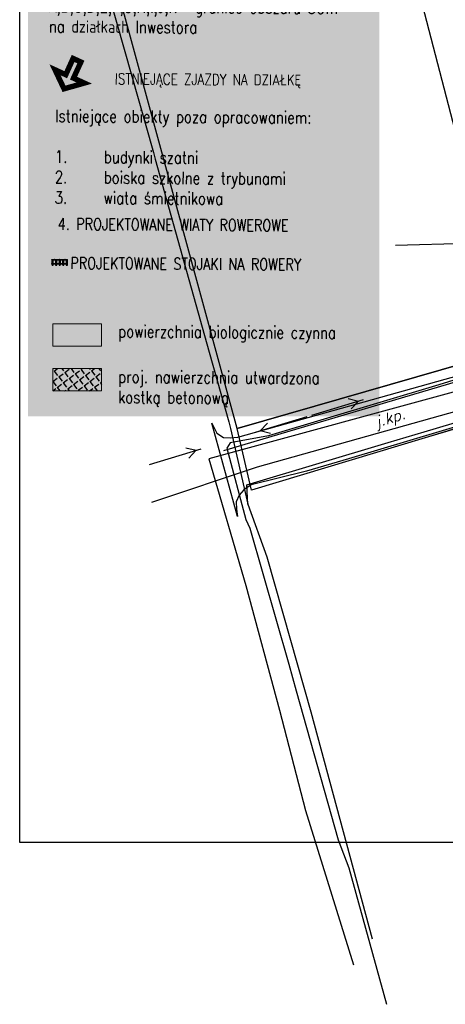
# Model space of a CAD drawing. Extents: x 1945528 to 1977779, y 1674768 to 1697044.
# Tile 1 of 23: x 1952077 to 1956018, y 1674768 to 1683882. Entities that reach past the tile are written whole.
import ezdxf

# ---------------------------------------------------------------- set-up
doc = ezdxf.new("R2010")
doc.units = 0
doc.header["$MEASUREMENT"] = 0
for name, pattern in [('4001', [0]), ('4002', [2000, 1000, -1000]), ('4003', [3000, 2000, -1000]), ('DASHED2', [0.375, 0.25, -0.125])]:
    doc.linetypes.add(name, pattern=pattern)
for name, color, linetype in [('-kis_wym', 7, 'Continuous'), ('DROGI', 135, 'Continuous'), ('DZIALKI', 7, 'Continuous'), ('LINIE_NAPOWIETRZNE', 184, 'Continuous'), ('ODGIK_1', 7, 'Continuous'), ('OPIS', 2, 'Continuous'), ('OPIS PROJ', 2, 'Continuous'), ('RZEZBA', 8, 'Continuous'), ('SYSTEM', 7, 'Continuous'), ('UZ_ENERGIA', 10, 'Continuous'), ('UZ_GAZ', 54, 'Continuous'), ('UZ_KANALIZACJA', 14, 'Continuous'), ('UZ_TELEKOMUNIKACJA', 210, 'Continuous'), ('UZ_WODA', 140, 'Continuous'), ('UZYTKI', 7, 'Continuous')]:
    doc.layers.add(name, color=color, linetype=linetype)
for name, color, linetype, lineweight in [('03', 3, 'Continuous', 18), ('sc', 4, 'Continuous', 30), ('ZIELEN', 82, 'Continuous', 0)]:
    doc.layers.add(name, color=color, linetype=linetype, lineweight=lineweight)
doc.layers.add('area', color=6, linetype='Continuous', plot=False)
doc.styles.add('romans', font='romans.shx', dxfattribs={"width": 0.8})
doc.styles.get("Standard").update_dxf_attribs({"font": 'txt', "bigfont": 'BIGFONT.SHX'})

# ---------------------------------------------------------------- blocks, each defined once
blk = doc.blocks.new('st5')
at = {"color": 7, "linetype": 'Continuous', "lineweight": 25}
for p, q in [((-144, -3), (-144, 0)), ((-144, 0), (0, 0)), ((-144, -3), (0, -3)), ((-144, -41), (-144, -38)), ((-144, -38), (0, -38)), ((-144, -41), (0, -41)), ((-143, -3), (-143, -4.9)), ((-143, -4.9), (-143, -33.5)), ((-143, -33.5), (-143, -36.2)), ((-143, -36.2), (-143, -38)), ((-143, -41), (-143, -52.8)), ((-143, -52.8), (-143, -53.5)), ((-141.2, -4.9), (-141.2, -3)), ((-141.2, -33.5), (-141.2, -4.9)), ((-141.2, -36.2), (-141.2, -33.5)), ((-141.2, -38), (-141.2, -36.2)), ((-141.2, -52.8), (-141.2, -41)), ((-141.2, -53.3), (-141.2, -52.8)), ((-134.8, -52.9), (-141.2, -52.9)), ((-141.2, -54.1), (-141.2, -53.3)), ((-141.2, -54.1), (-134.8, -54.1)), ((-134.8, -3), (-134.8, -4.9)), ((-134.8, -4.9), (-134.8, -33.5)), ((-134.8, -33.5), (-134.8, -36.2)), ((-134.8, -36.2), (-134.8, -38)), ((-134.8, -41), (-134.8, -52.8)), ((-134.8, -52.8), (-134.8, -53.3)), ((-134.8, -54.1), (-134.8, -53.3)), ((-133, -4.9), (-133, -3)), ((-133, -33.5), (-133, -4.9)), ((-133, -36.2), (-133, -33.5)), ((-133, -38), (-133, -36.2)), ((-133, -52.8), (-133, -41)), ((-133, -53.5), (-133, -52.8)), ((-110.1, -3), (-110.1, -4.9)), ((-110.1, -4.9), (-110.1, -34.3)), ((-110.1, -34.3), (-110.1, -36.9)), ((-110.1, -36.9), (-110.1, -38)), ((-110.1, -41), (-110.1, -52.8)), ((-110.1, -52.8), (-110.1, -53.5)), ((-108.3, -4.9), (-108.3, -3)), ((-108.3, -34.3), (-108.3, -4.9)), ((-108.3, -36.9), (-108.3, -34.3)), ((-108.3, -38), (-108.3, -36.9)), ((-108.3, -52.8), (-108.3, -41)), ((-101.7, -52.4), (-108.3, -52.4)), ((-108.3, -52.9), (-108.3, -52.8)), ((-108.3, -53.6), (-108.3, -52.9)), ((-108.3, -53.6), (-101.7, -53.6)), ((-101.7, -3), (-101.7, -4.9)), ((-101.7, -4.9), (-101.7, -34.3)), ((-101.7, -34.3), (-101.7, -36.9)), ((-101.7, -36.9), (-101.7, -38)), ((-101.7, -41), (-101.7, -52.8)), ((-101.7, -52.8), (-101.7, -52.9)), ((-101.7, -53.6), (-101.7, -52.9)), ((-99.9, -4.9), (-99.9, -3)), ((-99.9, -34.3), (-99.9, -4.9)), ((-99.9, -36.9), (-99.9, -34.3)), ((-99.9, -38), (-99.9, -36.9)), ((-99.9, -52.8), (-99.9, -41)), ((-99.9, -53.5), (-99.9, -52.8)), ((-77.1, -3), (-77.1, -4.9)), ((-77.1, -4.9), (-77.1, -33.5)), ((-77.1, -33.5), (-77.1, -36.2)), ((-77.1, -36.2), (-77.1, -38)), ((-77.1, -41), (-77.1, -52.8)), ((-77.1, -52.8), (-77.1, -53.5)), ((-75.2, -4.9), (-75.2, -3)), ((-75.2, -33.5), (-75.2, -4.9)), ((-75.2, -36.2), (-75.2, -33.5)), ((-75.2, -38), (-75.2, -36.2)), ((-75.2, -52.8), (-75.2, -41)), ((-75.2, -53.3), (-75.2, -52.8)), ((-68.7, -52.9), (-75.2, -52.9)), ((-75.2, -54.1), (-75.2, -53.3)), ((-75.2, -54.1), (-68.7, -54.1)), ((-68.7, -3), (-68.7, -4.9)), ((-68.7, -4.9), (-68.7, -33.5)), ((-68.7, -33.5), (-68.7, -36.2)), ((-68.7, -36.2), (-68.7, -38)), ((-68.7, -41), (-68.7, -52.8)), ((-68.7, -52.8), (-68.7, -53.3)), ((-68.7, -54.1), (-68.7, -53.3)), ((-66.9, -4.9), (-66.9, -3)), ((-66.9, -33.5), (-66.9, -4.9)), ((-66.9, -36.2), (-66.9, -33.5)), ((-66.9, -38), (-66.9, -36.2)), ((-66.9, -52.8), (-66.9, -41)), ((-66.9, -53.5), (-66.9, -52.8)), ((-44, -3), (-44, -4.9)), ((-44, -4.9), (-44, -34.3)), ((-44, -34.3), (-44, -36.9)), ((-44, -36.9), (-44, -38)), ((-44, -41), (-44, -52.8)), ((-44, -52.8), (-44, -53.5)), ((-42.3, -4.9), (-42.3, -3)), ((-42.3, -34.3), (-42.3, -4.9)), ((-42.3, -36.9), (-42.3, -34.3)), ((-42.3, -38), (-42.3, -36.9)), ((-42.3, -52.8), (-42.3, -41)), ((-35.8, -52.4), (-42.3, -52.4)), ((-42.3, -52.9), (-42.3, -52.8)), ((-42.3, -53.6), (-42.3, -52.9)), ((-42.3, -53.6), (-35.8, -53.6)), ((-35.8, -3), (-35.8, -4.9)), ((-35.8, -4.9), (-35.8, -34.3)), ((-35.8, -34.3), (-35.8, -36.9)), ((-35.8, -36.9), (-35.8, -38)), ((-35.8, -41), (-35.8, -52.8)), ((-35.8, -52.8), (-35.8, -52.9)), ((-35.8, -53.6), (-35.8, -52.9)), ((-34, -4.9), (-34, -3)), ((-34, -34.3), (-34, -4.9)), ((-34, -36.9), (-34, -34.3)), ((-34, -38), (-34, -36.9)), ((-34, -52.8), (-34, -41)), ((-34, -53.5), (-34, -52.8)), ((-11.1, -3), (-11.1, -4.9)), ((-11.1, -4.9), (-11.1, -33.5)), ((-11.1, -33.5), (-11.1, -36.2)), ((-11.1, -36.2), (-11.1, -38)), ((-11.1, -41), (-11.1, -52.8)), ((-11.1, -52.8), (-11.1, -53.5)), ((-9.2, -4.9), (-9.2, -3)), ((-9.2, -33.5), (-9.2, -4.9)), ((-9.2, -36.2), (-9.2, -33.5)), ((-9.2, -38), (-9.2, -36.2)), ((-9.2, -52.8), (-9.2, -41)), ((-9.2, -53.3), (-9.2, -52.8)), ((-2.7, -52.9), (-9.2, -52.9)), ((-9.2, -54.1), (-9.2, -53.3)), ((-9.2, -54.1), (-2.7, -54.1)), ((-2.7, -3), (-2.7, -4.9)), ((-2.7, -4.9), (-2.7, -33.5)), ((-2.7, -33.5), (-2.7, -36.2)), ((-2.7, -36.2), (-2.7, -38)), ((-2.7, -41), (-2.7, -52.8)), ((-2.7, -52.8), (-2.7, -53.3)), ((-2.7, -54.1), (-2.7, -53.3)), ((-0.9, -4.9), (-0.9, -3)), ((-0.9, -33.5), (-0.9, -4.9)), ((-0.9, -36.2), (-0.9, -33.5)), ((-0.9, -38), (-0.9, -36.2)), ((-0.9, -52.8), (-0.9, -41)), ((-0.9, -53.5), (-0.9, -52.8)), ((0, -3), (0, 0)), ((0, -41), (0, -38))]:
    blk.add_line(p, q, dxfattribs=at)
at = {"color": 8, "linetype": 'Continuous', "lineweight": 25, "flags": 128}
for points in [[(-143, -4.9), (-143, -4.9), (-143, -5), (-142.9, -5), (-142.8, -5.1), (-142.6, -5.1), (-142.5, -5.1), (-142.3, -5.2), (-142.1, -5.2), (-141.9, -5.2), (-141.8, -5.1), (-141.6, -5.1), (-141.5, -5.1), (-141.4, -5), (-141.3, -4.9), (-141.3, -4.9), (-141.2, -4.9)], [(-143, -33.5), (-143, -33.6), (-143, -33.7), (-142.9, -33.7), (-142.8, -33.8), (-142.6, -33.8), (-142.5, -33.8), (-142.3, -33.8), (-142.1, -33.8), (-141.9, -33.8), (-141.8, -33.8), (-141.6, -33.8), (-141.5, -33.7), (-141.4, -33.7), (-141.3, -33.6), (-141.3, -33.6), (-141.2, -33.5)], [(-143, -36.2), (-143, -36.4), (-143, -36.5), (-142.9, -36.6), (-142.8, -36.8), (-142.6, -36.9), (-142.5, -36.9), (-142.3, -37), (-142.1, -37), (-141.9, -37), (-141.8, -36.9), (-141.6, -36.8), (-141.5, -36.7), (-141.4, -36.6), (-141.3, -36.4), (-141.3, -36.3), (-141.2, -36.2)], [(-141.2, -52.8), (-141.3, -52.9), (-141.3, -53.1), (-141.4, -53.2), (-141.5, -53.3), (-141.6, -53.4), (-141.8, -53.5), (-141.9, -53.6), (-142.1, -53.6), (-142.3, -53.6), (-142.5, -53.5), (-142.6, -53.5), (-142.8, -53.4), (-142.9, -53.3), (-143, -53.1), (-143, -53), (-143, -52.8)], [(-134.8, -4.9), (-134.7, -4.9), (-134.7, -5), (-134.6, -5), (-134.5, -5.1), (-134.3, -5.1), (-134.2, -5.1), (-134, -5.2), (-133.8, -5.2), (-133.6, -5.2), (-133.5, -5.1), (-133.3, -5.1), (-133.2, -5.1), (-133.1, -5), (-133, -4.9), (-133, -4.9), (-133, -4.9)], [(-134.8, -33.5), (-134.7, -33.6), (-134.7, -33.7), (-134.6, -33.7), (-134.5, -33.8), (-134.3, -33.8), (-134.2, -33.8), (-134, -33.8), (-133.8, -33.8), (-133.6, -33.8), (-133.5, -33.8), (-133.3, -33.8), (-133.2, -33.7), (-133.1, -33.7), (-133, -33.6), (-133, -33.6), (-133, -33.5)], [(-134.8, -36.2), (-134.7, -36.4), (-134.7, -36.5), (-134.6, -36.6), (-134.5, -36.8), (-134.3, -36.9), (-134.2, -36.9), (-134, -37), (-133.8, -37), (-133.6, -37), (-133.5, -36.9), (-133.3, -36.8), (-133.2, -36.7), (-133.1, -36.6), (-133, -36.4), (-133, -36.3), (-133, -36.2)], [(-133, -52.8), (-133, -52.9), (-133, -53.1), (-133.1, -53.2), (-133.2, -53.3), (-133.3, -53.4), (-133.5, -53.5), (-133.6, -53.6), (-133.8, -53.6), (-134, -53.6), (-134.2, -53.5), (-134.3, -53.5), (-134.5, -53.4), (-134.6, -53.3), (-134.7, -53.1), (-134.7, -53), (-134.8, -52.8)], [(-110.1, -4.9), (-110, -4.9), (-110, -5), (-109.9, -5), (-109.8, -5.1), (-109.6, -5.1), (-109.5, -5.1), (-109.3, -5.2), (-109.1, -5.2), (-108.9, -5.2), (-108.8, -5.1), (-108.6, -5.1), (-108.5, -5.1), (-108.4, -5), (-108.3, -4.9), (-108.3, -4.9), (-108.3, -4.9)], [(-110.1, -34.3), (-110, -34.3), (-110, -34.4), (-109.9, -34.4), (-109.8, -34.5), (-109.6, -34.5), (-109.5, -34.5), (-109.3, -34.6), (-109.1, -34.6), (-108.9, -34.6), (-108.8, -34.5), (-108.6, -34.5), (-108.5, -34.5), (-108.4, -34.4), (-108.3, -34.4), (-108.3, -34.3), (-108.3, -34.3)], [(-110.1, -36.9), (-110, -37.1), (-110, -37.2), (-109.9, -37.4), (-109.8, -37.5), (-109.6, -37.6), (-109.5, -37.7), (-109.3, -37.7), (-109.1, -37.7), (-108.9, -37.7), (-108.8, -37.6), (-108.6, -37.5), (-108.5, -37.4), (-108.4, -37.3), (-108.3, -37.2), (-108.3, -37), (-108.3, -36.9)], [(-108.3, -52.8), (-108.3, -52.9), (-108.3, -53.1), (-108.4, -53.2), (-108.5, -53.3), (-108.6, -53.4), (-108.8, -53.5), (-108.9, -53.6), (-109.1, -53.6), (-109.3, -53.6), (-109.5, -53.5), (-109.6, -53.5), (-109.8, -53.4), (-109.9, -53.3), (-110, -53.1), (-110, -53), (-110.1, -52.8)], [(-101.7, -4.9), (-101.7, -4.9), (-101.7, -5), (-101.6, -5), (-101.5, -5.1), (-101.3, -5.1), (-101.2, -5.1), (-101, -5.2), (-100.8, -5.2), (-100.6, -5.2), (-100.5, -5.1), (-100.3, -5.1), (-100.2, -5.1), (-100.1, -5), (-100, -4.9), (-100, -4.9), (-99.9, -4.9)], [(-101.7, -34.3), (-101.7, -34.3), (-101.7, -34.4), (-101.6, -34.4), (-101.5, -34.5), (-101.3, -34.5), (-101.2, -34.5), (-101, -34.6), (-100.8, -34.6), (-100.6, -34.6), (-100.5, -34.5), (-100.3, -34.5), (-100.2, -34.5), (-100.1, -34.4), (-100, -34.4), (-100, -34.3), (-99.9, -34.3)], [(-101.7, -36.9), (-101.7, -37.1), (-101.7, -37.2), (-101.6, -37.4), (-101.5, -37.5), (-101.3, -37.6), (-101.2, -37.7), (-101, -37.7), (-100.8, -37.7), (-100.6, -37.7), (-100.5, -37.6), (-100.3, -37.5), (-100.2, -37.4), (-100.1, -37.3), (-100, -37.2), (-100, -37), (-99.9, -36.9)], [(-99.9, -52.8), (-100, -52.9), (-100, -53.1), (-100.1, -53.2), (-100.2, -53.3), (-100.3, -53.4), (-100.5, -53.5), (-100.6, -53.6), (-100.8, -53.6), (-101, -53.6), (-101.2, -53.5), (-101.3, -53.5), (-101.5, -53.4), (-101.6, -53.3), (-101.7, -53.1), (-101.7, -53), (-101.7, -52.8)], [(-77.1, -4.9), (-77, -4.9), (-77, -5), (-76.9, -5), (-76.8, -5.1), (-76.6, -5.1), (-76.5, -5.1), (-76.3, -5.2), (-76.1, -5.2), (-75.9, -5.2), (-75.8, -5.1), (-75.6, -5.1), (-75.5, -5.1), (-75.4, -5), (-75.3, -4.9), (-75.3, -4.9), (-75.2, -4.9)], [(-77.1, -33.5), (-77, -33.6), (-77, -33.7), (-76.9, -33.7), (-76.8, -33.8), (-76.6, -33.8), (-76.5, -33.8), (-76.3, -33.8), (-76.1, -33.8), (-75.9, -33.8), (-75.8, -33.8), (-75.6, -33.8), (-75.5, -33.7), (-75.4, -33.7), (-75.3, -33.6), (-75.3, -33.6), (-75.2, -33.5)], [(-77.1, -36.2), (-77, -36.4), (-77, -36.5), (-76.9, -36.6), (-76.8, -36.8), (-76.6, -36.9), (-76.5, -36.9), (-76.3, -37), (-76.1, -37), (-75.9, -37), (-75.8, -36.9), (-75.6, -36.8), (-75.5, -36.7), (-75.4, -36.6), (-75.3, -36.4), (-75.3, -36.3), (-75.2, -36.2)], [(-75.2, -52.8), (-75.3, -52.9), (-75.3, -53.1), (-75.4, -53.2), (-75.5, -53.3), (-75.6, -53.4), (-75.8, -53.5), (-75.9, -53.6), (-76.1, -53.6), (-76.3, -53.6), (-76.5, -53.5), (-76.6, -53.5), (-76.8, -53.4), (-76.9, -53.3), (-77, -53.1), (-77, -53), (-77.1, -52.8)], [(-68.7, -4.9), (-68.7, -4.9), (-68.7, -5), (-68.6, -5), (-68.5, -5.1), (-68.3, -5.1), (-68.2, -5.1), (-68, -5.2), (-67.8, -5.2), (-67.6, -5.2), (-67.5, -5.1), (-67.3, -5.1), (-67.2, -5.1), (-67.1, -5), (-67, -4.9), (-67, -4.9), (-66.9, -4.9)], [(-68.7, -33.5), (-68.7, -33.6), (-68.7, -33.7), (-68.6, -33.7), (-68.5, -33.8), (-68.3, -33.8), (-68.2, -33.8), (-68, -33.8), (-67.8, -33.8), (-67.6, -33.8), (-67.5, -33.8), (-67.3, -33.8), (-67.2, -33.7), (-67.1, -33.7), (-67, -33.6), (-67, -33.6), (-66.9, -33.5)], [(-68.7, -36.2), (-68.7, -36.4), (-68.7, -36.5), (-68.6, -36.6), (-68.5, -36.8), (-68.3, -36.9), (-68.2, -36.9), (-68, -37), (-67.8, -37), (-67.6, -37), (-67.5, -36.9), (-67.3, -36.8), (-67.2, -36.7), (-67.1, -36.6), (-67, -36.4), (-67, -36.3), (-66.9, -36.2)], [(-66.9, -52.8), (-67, -52.9), (-67, -53.1), (-67.1, -53.2), (-67.2, -53.3), (-67.3, -53.4), (-67.5, -53.5), (-67.6, -53.6), (-67.8, -53.6), (-68, -53.6), (-68.2, -53.5), (-68.3, -53.5), (-68.5, -53.4), (-68.6, -53.3), (-68.7, -53.1), (-68.7, -53), (-68.7, -52.8)], [(-44, -4.9), (-44, -4.9), (-44, -5), (-43.9, -5), (-43.8, -5.1), (-43.6, -5.1), (-43.5, -5.1), (-43.3, -5.2), (-43.1, -5.2), (-42.9, -5.2), (-42.8, -5.1), (-42.6, -5.1), (-42.5, -5.1), (-42.4, -5), (-42.3, -4.9), (-42.3, -4.9), (-42.3, -4.9)], [(-44, -34.3), (-44, -34.3), (-44, -34.4), (-43.9, -34.4), (-43.8, -34.5), (-43.6, -34.5), (-43.5, -34.5), (-43.3, -34.6), (-43.1, -34.6), (-42.9, -34.6), (-42.8, -34.5), (-42.6, -34.5), (-42.5, -34.5), (-42.4, -34.4), (-42.3, -34.4), (-42.3, -34.3), (-42.3, -34.3)], [(-44, -36.9), (-44, -37.1), (-44, -37.2), (-43.9, -37.4), (-43.8, -37.5), (-43.6, -37.6), (-43.5, -37.7), (-43.3, -37.7), (-43.1, -37.7), (-42.9, -37.7), (-42.8, -37.6), (-42.6, -37.5), (-42.5, -37.4), (-42.4, -37.3), (-42.3, -37.2), (-42.3, -37), (-42.3, -36.9)], [(-42.3, -52.8), (-42.3, -52.9), (-42.3, -53.1), (-42.4, -53.2), (-42.5, -53.3), (-42.6, -53.4), (-42.8, -53.5), (-42.9, -53.6), (-43.1, -53.6), (-43.3, -53.6), (-43.5, -53.5), (-43.6, -53.5), (-43.8, -53.4), (-43.9, -53.3), (-44, -53.1), (-44, -53), (-44, -52.8), (-44, -52.8)], [(-35.8, -4.9), (-35.7, -4.9), (-35.7, -5), (-35.6, -5), (-35.5, -5.1), (-35.3, -5.1), (-35.2, -5.1), (-35, -5.2), (-34.8, -5.2), (-34.6, -5.2), (-34.5, -5.1), (-34.3, -5.1), (-34.2, -5.1), (-34.1, -5), (-34, -4.9), (-34, -4.9), (-34, -4.9)], [(-35.8, -34.3), (-35.7, -34.3), (-35.7, -34.4), (-35.6, -34.4), (-35.5, -34.5), (-35.3, -34.5), (-35.2, -34.5), (-35, -34.6), (-34.8, -34.6), (-34.6, -34.6), (-34.5, -34.5), (-34.3, -34.5), (-34.2, -34.5), (-34.1, -34.4), (-34, -34.4), (-34, -34.3), (-34, -34.3)], [(-35.8, -36.9), (-35.7, -37.1), (-35.7, -37.2), (-35.6, -37.4), (-35.5, -37.5), (-35.3, -37.6), (-35.2, -37.7), (-35, -37.7), (-34.8, -37.7), (-34.6, -37.7), (-34.5, -37.6), (-34.3, -37.5), (-34.2, -37.4), (-34.1, -37.3), (-34, -37.2), (-34, -37), (-34, -36.9)], [(-34, -52.8), (-34, -52.9), (-34, -53.1), (-34.1, -53.2), (-34.2, -53.3), (-34.3, -53.4), (-34.5, -53.5), (-34.6, -53.6), (-34.8, -53.6), (-35, -53.6), (-35.2, -53.5), (-35.3, -53.5), (-35.5, -53.4), (-35.6, -53.3), (-35.7, -53.1), (-35.7, -53), (-35.8, -52.8), (-35.8, -52.8)], [(-11.1, -4.9), (-11, -4.9), (-11, -5), (-10.9, -5), (-10.8, -5.1), (-10.6, -5.1), (-10.5, -5.1), (-10.3, -5.2), (-10.1, -5.2), (-9.9, -5.2), (-9.8, -5.1), (-9.6, -5.1), (-9.5, -5.1), (-9.4, -5), (-9.3, -4.9), (-9.3, -4.9), (-9.2, -4.9)], [(-11.1, -33.5), (-11, -33.6), (-11, -33.7), (-10.9, -33.7), (-10.8, -33.8), (-10.6, -33.8), (-10.5, -33.8), (-10.3, -33.8), (-10.1, -33.8), (-9.9, -33.8), (-9.8, -33.8), (-9.6, -33.8), (-9.5, -33.7), (-9.4, -33.7), (-9.3, -33.6), (-9.3, -33.6), (-9.2, -33.5)], [(-11.1, -36.2), (-11, -36.4), (-11, -36.5), (-10.9, -36.6), (-10.8, -36.8), (-10.6, -36.9), (-10.5, -36.9), (-10.3, -37), (-10.1, -37), (-9.9, -37), (-9.8, -36.9), (-9.6, -36.8), (-9.5, -36.7), (-9.4, -36.6), (-9.3, -36.4), (-9.3, -36.3), (-9.2, -36.2)], [(-9.2, -52.8), (-9.3, -52.9), (-9.3, -53.1), (-9.4, -53.2), (-9.5, -53.3), (-9.6, -53.4), (-9.8, -53.5), (-9.9, -53.6), (-10.1, -53.6), (-10.3, -53.6), (-10.5, -53.5), (-10.6, -53.5), (-10.8, -53.4), (-10.9, -53.3), (-11, -53.1), (-11, -53), (-11.1, -52.8)], [(-2.7, -4.9), (-2.7, -4.9), (-2.7, -5), (-2.6, -5), (-2.5, -5.1), (-2.3, -5.1), (-2.2, -5.1), (-2, -5.2), (-1.8, -5.2), (-1.6, -5.2), (-1.5, -5.1), (-1.3, -5.1), (-1.2, -5.1), (-1.1, -5), (-1, -4.9), (-1, -4.9), (-0.9, -4.9)], [(-2.7, -33.5), (-2.7, -33.6), (-2.7, -33.7), (-2.6, -33.7), (-2.5, -33.8), (-2.3, -33.8), (-2.2, -33.8), (-2, -33.8), (-1.8, -33.8), (-1.6, -33.8), (-1.5, -33.8), (-1.3, -33.8), (-1.2, -33.7), (-1.1, -33.7), (-1, -33.6), (-1, -33.6), (-0.9, -33.5)], [(-2.7, -36.2), (-2.7, -36.4), (-2.7, -36.5), (-2.6, -36.6), (-2.5, -36.8), (-2.3, -36.9), (-2.2, -36.9), (-2, -37), (-1.8, -37), (-1.6, -37), (-1.5, -36.9), (-1.3, -36.8), (-1.2, -36.7), (-1.1, -36.6), (-1, -36.4), (-1, -36.3), (-0.9, -36.2)], [(-0.9, -52.8), (-1, -52.9), (-1, -53.1), (-1.1, -53.2), (-1.2, -53.3), (-1.3, -53.4), (-1.5, -53.5), (-1.6, -53.6), (-1.8, -53.6), (-2, -53.6), (-2.2, -53.5), (-2.3, -53.5), (-2.5, -53.4), (-2.6, -53.3), (-2.7, -53.1), (-2.7, -53), (-2.7, -52.8)]]:
    blk.add_lwpolyline(points, dxfattribs=at)
at = {"color": 7, "linetype": 'Continuous', "lineweight": 25}
for centre in [(-138, -1.5), (-138, -39.5), (-121.5, -1.5), (-121.5, -39.5), (-105, -1.5), (-105, -39.5), (-72, -1.5), (-72, -39.5), (-39, -1.5), (-39, -39.5), (-22.5, -1.5), (-22.5, -39.5), (-6, -1.5), (-6, -39.5)]:
    blk.add_circle(centre, 0.5, dxfattribs=at)
for centre in [(-142.1, -53.5), (-133.8, -53.5), (-109.1, -53.5), (-100.8, -53.5), (-76.1, -53.5), (-67.8, -53.5), (-43.1, -53.5), (-34.8, -53.5), (-10.1, -53.5), (-1.8, -53.5)]:
    blk.add_arc(centre, 0.9, 180, 0, dxfattribs=at)
blk = doc.blocks.new('1047')
at = {"layer": 'LINIE_NAPOWIETRZNE', "color": 1, "linetype": 'Continuous'}
blk.add_line((0, 0.5), (0, 10.5), dxfattribs=at)
blk = doc.blocks.new('1046')
at = {"layer": 'LINIE_NAPOWIETRZNE', "color": 1, "linetype": 'Continuous'}
for p in [(-1, 7.8), (1, 7.8)]:
    blk.add_line(p, (0, 9.53), dxfattribs=at)
blk = doc.blocks.new('1001')
at = {"layer": 'SYSTEM', "color": 250, "linetype": 'Continuous'}
blk.add_line((0, 0), (0, 0), dxfattribs=at)
blk = doc.blocks.new('soc mdcp')
at = {"layer": 'DROGI', "color": 8, "linetype": '4003'}
for p, q in [((-63.21, -49.71), (-36.074, -42.116)), ((-39.394, -47.674), (-52.955, -51.713)), ((-63.24, -57.06, 153.901), (-65.61, -48.43, 153.861)), ((-65.61, -48.43, 153.861), (-65.17, -49.36, 153.881)), ((-65.17, -49.36, 153.881), (-64.53, -49.74, 153.891)), ((-64.53, -49.74, 153.891), (-63.93, -49.78, 153.881)), ((-63.93, -49.78, 153.881), (-63.21, -49.71, 153.901)), ((-52.955, -51.713), (-56.865, -52.877)), ((-56.865, -52.877), (-61.98, -54.12)), ((-62.66, -54.58, 153.901), (-63.08, -55.07, 153.901)), ((-61.98, -54.12, 153.911), (-62.66, -54.58, 153.901)), ((-63.08, -55.07, 153.901), (-63.36, -55.69, 153.901)), ((-63.36, -55.69, 153.901), (-63.35, -56.37, 153.901)), ((-63.35, -56.37, 153.901), (-63.24, -57.06, 153.901))]:
    blk.add_line(p, q, dxfattribs=at)
at = {"layer": 'DZIALKI', "color": 7, "linetype": '4001'}
for p, q in [((-63.28, -48.92), (-73.72, -10.65)), ((-22.67, -37.22), (-63.28, -48.92)), ((-63.28, -48.92), (-22.67, -37.22)), ((-35.15, -46.49), (-45.87, -49.78)), ((-61.96, -54.63), (-63.28, -48.92)), ((-45.87, -49.78), (-61.96, -54.63))]:
    blk.add_line(p, q, dxfattribs=at)
at = {"layer": 'ODGIK_1', "color": 230, "linetype": '4001'}
blk.add_polyline3d([(-57.53, 34.238, 0), (-57.982, 37.062, 0), (-57.894, 39.912, 0), (-57.257, 42.696, 0), (-55.75, 45.446, 0), (1.583, 77.926, 0), (43.268, 74.965, 0), (45.122, 56.932, 0), (27.361, -30.815, 0), (24.766, -44.382, 0), (21.966, -45.745, 0), (18.943, -46.503, 0), (15.828, -46.617, 0), (-1.251, -45.475, 0), (-19.058, -51.098, 0), (-22.027, -51.716, 0), (-25.069, -51.723, 0), (-28.044, -51.11, 0), (-30.833, -49.913, 0), (-33.337, -48.182, 0), (-35.427, -45.983, 0), (-37.037, -43.407, 0), (-38.09, -40.566, 0), (-57.53, 34.238, 0)], dxfattribs=at)
at = {"layer": 'UZ_ENERGIA', "color": 1, "linetype": '4001'}
for p, q in [((-39.11, -43.16, 153.008), (-44.6, -44.88, 153.093)), ((-44.6, -44.88, 153.093), (-60.39, -49.6, 153.066)), ((-60.39, -49.6, 153.066), (-63.91, -50.24, 152.981)), ((-63.91, -50.24, 152.981), (-64.22, -50.73, 153.058)), ((-64.22, -50.73, 153.058), (-62.48, -57.35, 153.214)), ((-62.48, -57.35, 153.214), (-62.09, -58.15, 153.036)), ((-62.09, -58.15, 153.036), (-58.5, -70.74, 153.128)), ((-58.5, -70.74, 153.128), (-57.81, -73.18, 153)), ((-57.81, -73.18, 153), (-53.92, -86.98, 152.822)), ((-53.92, -86.98, 152.822), (-52.93, -89.57, 152.858)), ((-52.93, -89.57, 152.858), (-49.46, -102.21, 152.867))]:
    blk.add_line(p, q, dxfattribs=at)
at = {"layer": 'UZ_GAZ', "color": 54, "linetype": '4001'}
for p, q in [((-61.4, -52.47), (-39.575, -46.33)), ((-71.193, -55.73), (-61.4, -52.47))]:
    blk.add_line(p, q, dxfattribs=at)
at = {"layer": 'UZ_KANALIZACJA', "color": 14, "linetype": '4001'}
for p, q in [((-48.616, -31.942), (-31.707, -31.475)), ((-22.868, -39.994), (-65.91, -51.72)), ((-65.91, -51.72, 153.751), (-62.46, -63.45, 153.751)), ((-62.46, -63.45, 153.751), (-59.347, -74.982, 153.701)), ((-59.347, -74.982, 153.701), (-56.96, -84.27, 153.671)), ((-56.96, -84.27, 153.671), (-52.51, -98.55, 153.611))]:
    blk.add_line(p, q, dxfattribs=at)
at = {"layer": 'UZ_TELEKOMUNIKACJA', "color": 30, "linetype": '4001'}
for p, q in [((-79.054, 5.041), (-71.037, -23.376)), ((-71.037, -23.376), (-70.87, -23.97)), ((-70.87, -23.97, 153.2), (-65.86, -41.84, 153.2)), ((-65.86, -41.84, 153.2), (-64.05, -48.29, 153.1)), ((-45.97, -49.21, 153.1), (-25.48, -43.09, 152.8)), ((-64.05, -48.29), (-63.88, -48.899)), ((-63.88, -48.899), (-62.291, -55.909)), ((-49.309, -50.208), (-45.97, -49.21)), ((-62.384, -54.119), (-49.309, -50.208)), ((-62.291, -55.909), (-62.384, -54.119)), ((-62.291, -55.909), (-60.527, -60.807)), ((-60.527, -60.807), (-58.34, -68.51)), ((-58.34, -68.51), (-56.458, -75.14)), ((-56.458, -75.14), (-50.772, -96.162))]:
    blk.add_line(p, q, dxfattribs=at)
at = {"layer": 'UZ_WODA', "color": 5, "linetype": '4001'}
blk.add_line((-64.5, -50.95), (-18.93, -37.46), dxfattribs=at)
at = {"layer": 'UZYTKI', "color": 184, "linetype": '4002'}
for points in [[(-22.67, -37.22, 0), (-63.28, -48.92, 0), (-73.72, -10.65, 0), (-81.75, 17.32, 0), (-43.38, 36.45, 0), (-35.41, 9.15, 0), (-22.67, -37.22, 0)], [(-63.28, -48.92, 0), (-22.67, -37.22, 0), (-3.23, -31.22, 0), (16.78, -32.13, 0), (16.82, -31.89, 0), (28.37, -33.01, 0), (39.68, -36.97, 0), (53.99, -42.14, 0), (53.96, -42.28, 0), (53.06, -47.79, 0), (46.71, -45.57, 0), (26.16, -38.38, 0), (15.08, -35.92, 0), (-0.72, -36.21, 0), (-8.32, -38.5, 0), (-35.33, -46.62, 0), (-45.87, -49.78, 0), (-61.96, -54.63, 0), (-63.28, -48.92, 0)]]:
    blk.add_polyline3d(points, dxfattribs=at)
at = {"layer": 'DZIALKI', "color": 7, "xscale": 0.5, "yscale": 0.5, "zscale": 0.5}
for p in [(-63.28, -48.92), (-63.28, -48.92), (-63.28, -48.92), (-63.28, -48.92), (-45.87, -49.78), (-45.87, -49.78), (-61.96, -54.63), (-61.96, -54.63)]:
    blk.add_blockref('1001', p, dxfattribs=at)
at = {"layer": 'LINIE_NAPOWIETRZNE', "color": 1}
for name, p, xscale, yscale, zscale, rotation in [('1047', (-56.597, -47.748), 0.4999999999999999, 0.4999999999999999, 0.4999999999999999, 286.767987), ('1046', (-56.597, -47.748), 0.4999999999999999, 0.4999999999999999, 0.4999999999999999, 286.767987), ('1047', (-56.597, -47.748), 0.5, 0.5, 0.5, 106.926754), ('1046', (-56.597, -47.748), 0.5, 0.5, 0.5, 106.926754), ('1047', (-71.62, -52.32), 0.5, 0.5, 0.5, 286.926754), ('1046', (-71.62, -52.32), 0.5, 0.5, 0.5, 286.926754)]:
    blk.add_blockref(name, p, dxfattribs=dict(at, xscale=xscale, yscale=yscale, zscale=zscale, rotation=rotation))
at = {"layer": 'DROGI', "color": 8, "oblique": 15}
blk.add_text('j.kp.', height=1, rotation=17.17608, dxfattribs=at).set_placement((-50.308, -48.81))

msp = doc.modelspace()

# ---------------------------------------------------------------- hatches: boundary and pattern name
at = {"layer": '-kis_wym', "true_color": 0xfffefa}
h = msp.add_hatch(color=7, dxfattribs=at)
h.dxf.hatch_style = 1
h.paths.add_polyline_path([(1952155.831, 1684820.038), (1955406.318, 1684820.038), (1955406.318, 1680210.861), (1952155.831, 1680210.861)])
at = {"layer": 'RZEZBA', "ltscale": 100}
h = msp.add_hatch(dxfattribs=at)
h.set_pattern_fill('ANGLE', color=9, scale=250, angle=-52.9860693)
h.set_pattern_definition([(307.0139307, (-16886.344, -2802.49), (54.89613, 41.3881313), [50, -18.75]), (37.0139307, (-16886.344, -2802.49), (-41.3881313, 54.89613), [50, -18.75])])
h.paths.add_polyline_path([(1952385.49, 1680652.897), (1952835.49, 1680652.897), (1952835.49, 1680445.897), (1952385.49, 1680445.897)])
at = {"layer": 'ZIELEN', "transparency": 33554483}
h = msp.add_hatch(color=256, dxfattribs=at)
h.dxf.hatch_style = 1
h.paths.add_polyline_path([(1952385.49, 1681066.897), (1952835.49, 1681066.897), (1952835.49, 1680859.897), (1952385.49, 1680859.897)])

# ---------------------------------------------------------------- linework, layer by layer
at = {"layer": '03', "color": 9, "ltscale": 100, "elevation": -15328}
msp.add_lwpolyline([(1952385.49, 1680652.897), (1952835.49, 1680652.897), (1952835.49, 1680445.897), (1952385.49, 1680445.897)], close=True, dxfattribs=at)
at = {"layer": 'area', "color": 1, "elevation": -15328}
msp.add_lwpolyline([(1952077.463, 1697035.984), (1966456.535, 1697035.984), (1966456.535, 1676265.345), (1952077.463, 1676265.345)], close=True, dxfattribs=at)
at = {"layer": 'sc', "const_width": 50, "elevation": -15328}
msp.add_lwpolyline([(1952404.757, 1683417.935), (1952503.983, 1683372.48), (1952572.033, 1683522.951), (1952644.112, 1683490.02), (1952575.871, 1683340.654), (1952675.602, 1683295.089), (1952487.979, 1683241.965)], close=True, dxfattribs=at)
at = {"layer": 'ZIELEN', "elevation": -15328}
msp.add_lwpolyline([(1952385.49, 1681066.897), (1952835.49, 1681066.897), (1952835.49, 1680859.897), (1952385.49, 1680859.897)], close=True, dxfattribs=at)

# ---------------------------------------------------------------- block references
at = {"layer": 'area', "xscale": 100, "yscale": 100, "zscale": 100}
msp.add_blockref('soc mdcp', (1960418.844, 1684989.251, -15084.1), dxfattribs=at)
at = {"layer": 'sc', "linetype": 'DASHED2', "ltscale": 300}
msp.add_blockref('st5', (1952519.78, 1681663.44, -15328), dxfattribs=at)

# ---------------------------------------------------------------- texts
at = {"layer": 'OPIS', "color": 2, "linetype": 'Continuous', "insert": (1952958.962, 1683384.917, -15328), "char_height": 101.95312, "attachment_point": 1, "rotation": 359.6260735, "style": 'romans'}
msp.add_mtext_dynamic_manual_height_columns('ISTNIEJĄCE ZJAZDY NA DZIAŁKĘ', width=2983.71567, gutter_width=5, heights=[0], dxfattribs=at)
at = {"layer": 'OPIS', "color": 4, "linetype": 'Continuous', "insert": (1952430.62, 1682045.285, -15328), "char_height": 108.33973, "attachment_point": 1, "rotation": 359.6260735, "style": 'romans'}
msp.add_mtext_dynamic_manual_height_columns('4. PROJEKTOWANE WIATY ROWEROWE \\P  \\P  PROJEKTOWANE STOJAKI NA ROWERY ', width=3893.09332, gutter_width=100, heights=[0], dxfattribs=at)
at = {"layer": 'OPIS PROJ', "color": 2, "linetype": 'Continuous', "char_height": 113.28125, "attachment_point": 1, "rotation": 359.6260735, "style": 'romans'}
for s, width, insert in [('A,B,C,D,E,F,G,H,I,J,K- granice obszaru 5Um na działkach Inwestora', 3108.15304, (1952348.67, 1684065.368, -15328)), ('Istniejące obiekty poza opracowaniem:\\P\\P1.^Ibudynki szatni\\P2.^Iboiska szkolne z trybunami\\P3.^Iwiata śmietnikowa', 4460.78647, (1952406.529, 1683048.077, -15328))]:
    msp.add_mtext_dynamic_manual_height_columns(s, width=width, gutter_width=100, heights=[0], dxfattribs=dict(at, insert=insert))
for s, insert, width in [('powierzchnia biologicznie czynna', (1952990.683, 1681054.347, -15328), 3715.70876), ('proj. nawierzchnia utwardzona kostką betonową', (1952990.644, 1680634.292, -15328), 2148.57588)]:
    msp.add_mtext(s, dxfattribs=dict(at, insert=insert, width=width))

doc.saveas('drawing.dxf')
